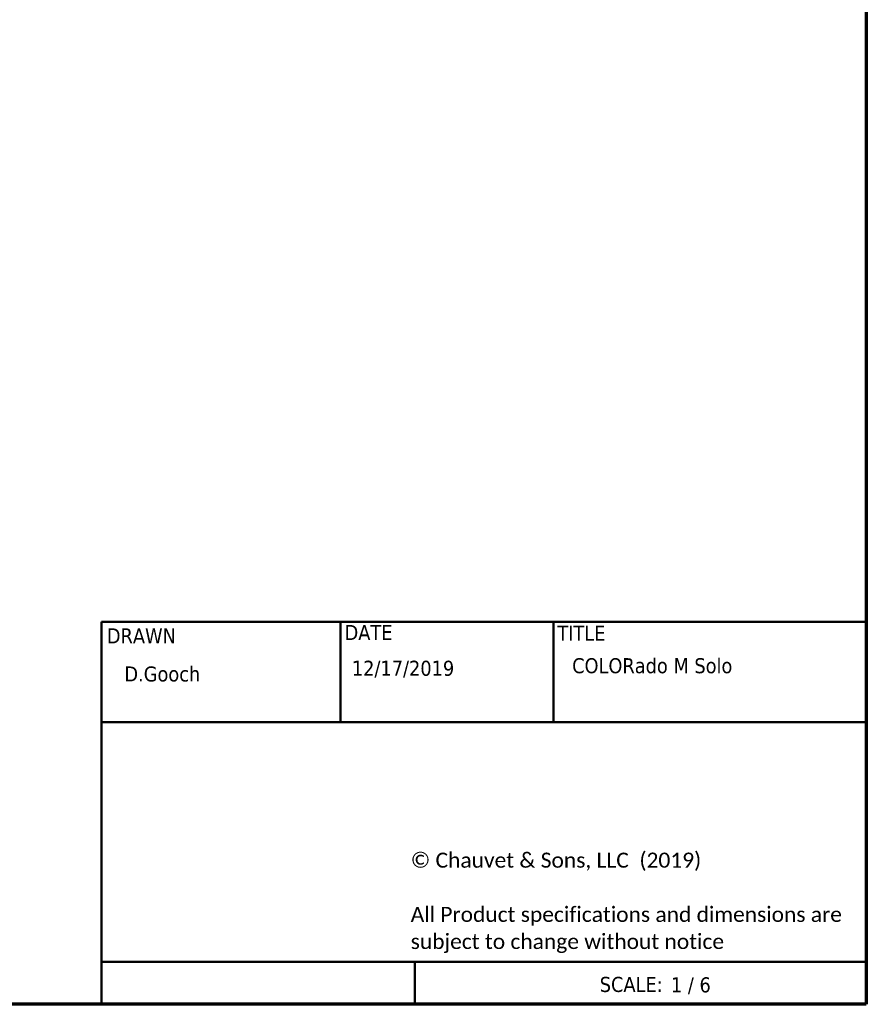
# Model space of a CAD drawing. Header units: millimetres. Extents: x 30 to 1646, y 30 to 1265.
# Tile 107 of 137: x 1309 to 1646, y 30 to 422. Entities that reach past the tile are written whole.
import ezdxf
from ezdxf.enums import TextEntityAlignment as Align

# ---------------------------------------------------------------- set-up
doc = ezdxf.new("R2010")
doc.units = ezdxf.units.MM
doc.header["$LTSCALE"] = 6
doc.layers.add('Border (ISO)', color=7, linetype='Continuous', lineweight=70)
doc.layers.add('Title (ISO)', color=7, linetype='Continuous', lineweight=50)
doc.styles.add('Note Text (ISO)', font='tahoma.ttf')

# ---------------------------------------------------------------- blocks, each defined once
blk = doc.blocks.new('Borders Chauvet_A')
at = {"layer": 'Border (ISO)'}
for p, q in [((274.4, 210.9), (274.4, 5)), ((274.4, 5), (5, 5))]:
    blk.add_line(p, q, dxfattribs=at)
blk = doc.blocks.new('Title Blocks Chauvet_A')
at = {"layer": 'Title (ISO)'}
for p, q in [((147.996, 57.403), (198.796, 57.403)), ((147.996, 32.003), (147.996, 57.403)), ((163.868, 57.403), (163.868, 50.737)), ((178.016, 57.403), (178.016, 50.737)), ((198.796, 57.403), (198.796, 32.003)), ((147.996, 50.737), (198.796, 50.737)), ((147.996, 34.826), (198.796, 34.826)), ((168.807, 34.826), (168.807, 32.003)), ((198.796, 32.003), (147.996, 32.003))]:
    blk.add_line(p, q, dxfattribs=at)
at = {"layer": 'Title (ISO)', "color": 7, "style": 'Note Text (ISO)'}
for s, p in [('DRAWN', (148.355, 56.964)), ('DATE', (164.144, 57.187)), ('TITLE', (178.277, 57.138))]:
    blk.add_text(s, height=1, dxfattribs=at).set_placement(p, align=Align.TOP_LEFT)
at = {"layer": 'Title (ISO)', "color": 7, "insert": (168.533, 42.073), "char_height": 1, "width": 29.78387, "attachment_point": 1, "line_spacing_factor": 1.07956, "style": 'Note Text (ISO)'}
blk.add_mtext('\\fCalibri|b0|i0;\\H1.0000;© Chauvet & Sons, LLC  (2019)\\P\\fCalibri|b0|i0;\\H1.0000;\\P\\fCalibri|b0|i0;\\H1.0000;All Product specifications and dimensions are \\P\\fCalibri|b0|i0;\\H1.0000;subject to change without notice \\P', dxfattribs=at)
at = {"layer": 'Title (ISO)', "color": 7, "insert": (181.091, 33.823), "char_height": 1, "attachment_point": 1, "style": 'Note Text (ISO)'}
blk.add_mtext('\\fTahoma|b0|i0;SCALE:', dxfattribs=at)
at = {"layer": 'Title (ISO)', "color": 7, "style": 'Note Text (ISO)'}
for tag, p in [('TITLE_001', (179.258, 53.984)), ('AUTHOR_001', (149.519, 53.435)), ('CREATION_DATE_001', (164.625, 53.814)), ('Initial_View_Scale_001', (185.818, 32.795))]:
    blk.add_attdef(tag, p, '', height=1, dxfattribs=at)

msp = doc.modelspace()

# ---------------------------------------------------------------- block references
at = {"xscale": 6, "yscale": 6, "zscale": 6}
msp.add_blockref('Borders Chauvet_A', (0, 0), dxfattribs=at)
msp.add_blockref('Title Blocks Chauvet_A', (453.6267, -162.0167), dxfattribs=at).add_auto_attribs({'TITLE_001': 'COLORado M Solo', 'Initial_View_Scale_001': '1 / 6', 'AUTHOR_001': 'D.Gooch', 'CREATION_DATE_001': '12/17/2019'})

doc.saveas('drawing.dxf')
